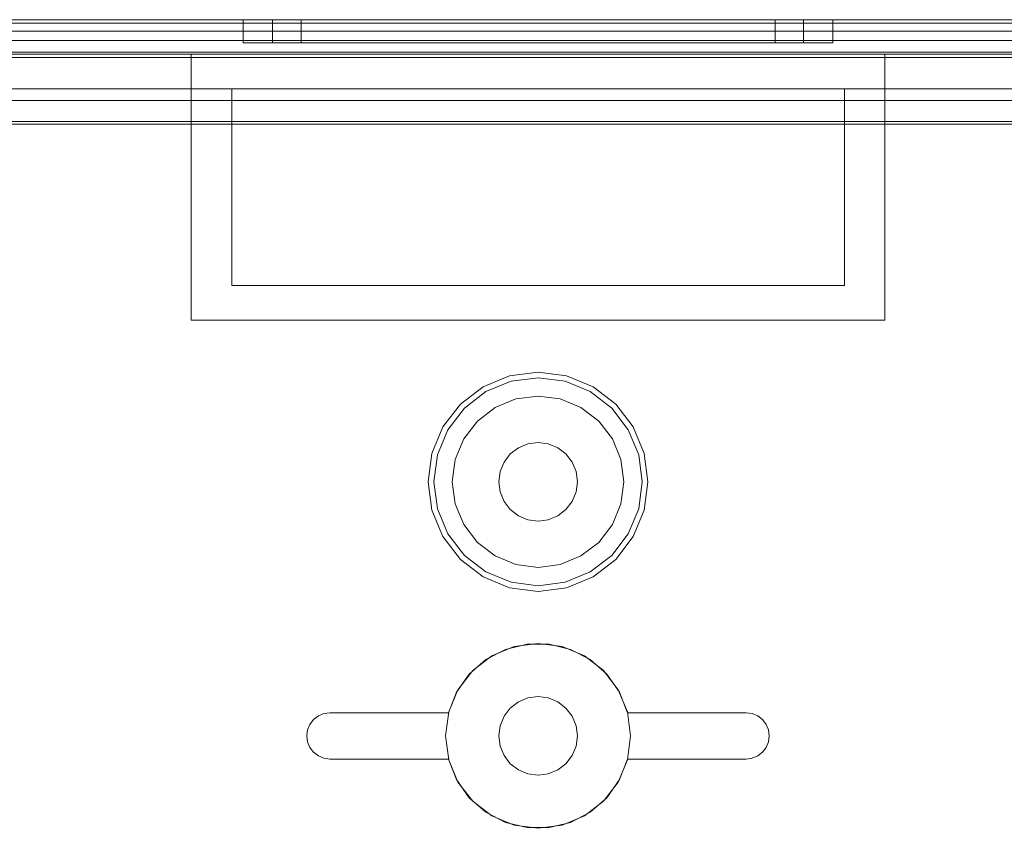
# Model space of a CAD drawing. Extents: x -743 to 300, y 62 to 1112.
# Tile 161 of 179: x 166.577 to 167.243, y 608.63 to 609.177. Entities that reach past the tile are written whole.
import ezdxf

# ---------------------------------------------------------------- set-up
doc = ezdxf.new("R2010")
doc.units = 0
doc.layers.get('0').update_dxf_attribs({"lineweight": 13})

# ---------------------------------------------------------------- blocks, each defined once
blk = doc.blocks.new('Referenz-A06CPVAYL0')
at = {"color": 9, "linetype": 'ByBlock', "lineweight": 13, "ltscale": 0.13, "true_color": 0xc1c9c4}
for p, q in [((167.82622, 609.17709), (166.02935, 609.17709)), ((167.82622, 609.17709), (166.02935, 609.17709)), ((166.92779, 609.17709), (166.11529, 609.17709)), ((166.11529, 609.17709), (166.92779, 609.17709)), ((167.73247, 609.17709), (166.1231, 609.17709)), ((166.1231, 609.17709), (167.73247, 609.17709)), ((166.72857, 609.17709), (166.72857, 609.16147)), ((166.73536, 609.17709), (166.72857, 609.17709)), ((166.72857, 609.17709), (166.73536, 609.17709)), ((166.75526, 609.17709), (166.73536, 609.17709)), ((166.73536, 609.17709), (166.75526, 609.17709)), ((166.74841, 609.17709), (166.74841, 609.16147)), ((166.75452, 609.17709), (166.74841, 609.17709)), ((166.74841, 609.17709), (166.75452, 609.17709)), ((166.77244, 609.17709), (166.75452, 609.17709)), ((166.75452, 609.17709), (166.77244, 609.17709)), ((166.78692, 609.17709), (166.75526, 609.17709)), ((166.75526, 609.17709), (166.78692, 609.17709)), ((166.76763, 609.17709), (166.76763, 609.16147)), ((166.77309, 609.17709), (166.76763, 609.17709)), ((166.76763, 609.17709), (166.77309, 609.17709)), ((166.80095, 609.17709), (166.77244, 609.17709)), ((166.77244, 609.17709), (166.80095, 609.17709)), ((166.78909, 609.17709), (166.77309, 609.17709)), ((166.77309, 609.17709), (166.78909, 609.17709)), ((166.82818, 609.17709), (166.78692, 609.17709)), ((166.78692, 609.17709), (166.82818, 609.17709)), ((166.81454, 609.17709), (166.78909, 609.17709)), ((166.78909, 609.17709), (166.81454, 609.17709)), ((166.8381, 609.17709), (166.80095, 609.17709)), ((166.80095, 609.17709), (166.8381, 609.17709)), ((166.84771, 609.17709), (166.81454, 609.17709)), ((166.81454, 609.17709), (166.84771, 609.17709)), ((166.87622, 609.17709), (166.82818, 609.17709)), ((166.82818, 609.17709), (166.87622, 609.17709)), ((166.88136, 609.17709), (166.8381, 609.17709)), ((166.8381, 609.17709), (166.88136, 609.17709)), ((166.88633, 609.17709), (166.84771, 609.17709)), ((166.84771, 609.17709), (166.88633, 609.17709)), ((166.92779, 609.17709), (166.87622, 609.17709)), ((166.87622, 609.17709), (166.92779, 609.17709)), ((166.92779, 609.17709), (166.88136, 609.17709)), ((166.88136, 609.17709), (166.92779, 609.17709)), ((166.92779, 609.17709), (166.88633, 609.17709)), ((166.88633, 609.17709), (166.92779, 609.17709)), ((167.74029, 609.17709), (166.92779, 609.17709)), ((166.96924, 609.17709), (166.92779, 609.17709)), ((166.97421, 609.17709), (166.92779, 609.17709)), ((166.97935, 609.17709), (166.92779, 609.17709)), ((166.92779, 609.17709), (167.74029, 609.17709)), ((166.92779, 609.17709), (166.96924, 609.17709)), ((166.92779, 609.17709), (166.97421, 609.17709)), ((166.92779, 609.17709), (166.97935, 609.17709)), ((167.00786, 609.17709), (166.96924, 609.17709)), ((166.96924, 609.17709), (167.00786, 609.17709)), ((167.01747, 609.17709), (166.97421, 609.17709)), ((166.97421, 609.17709), (167.01747, 609.17709)), ((167.0274, 609.17709), (166.97935, 609.17709)), ((166.97935, 609.17709), (167.0274, 609.17709)), ((167.04103, 609.17709), (167.00786, 609.17709)), ((167.00786, 609.17709), (167.04103, 609.17709)), ((167.05462, 609.17709), (167.01747, 609.17709)), ((167.01747, 609.17709), (167.05462, 609.17709)), ((167.06865, 609.17709), (167.0274, 609.17709)), ((167.0274, 609.17709), (167.06865, 609.17709)), ((167.06649, 609.17709), (167.04103, 609.17709)), ((167.04103, 609.17709), (167.06649, 609.17709)), ((167.08313, 609.17709), (167.05462, 609.17709)), ((167.05462, 609.17709), (167.08313, 609.17709)), ((167.08248, 609.17709), (167.06649, 609.17709)), ((167.06649, 609.17709), (167.08248, 609.17709)), ((167.10031, 609.17709), (167.06865, 609.17709)), ((167.06865, 609.17709), (167.10031, 609.17709)), ((167.08794, 609.17709), (167.08248, 609.17709)), ((167.08248, 609.17709), (167.08794, 609.17709)), ((167.10105, 609.17709), (167.08313, 609.17709)), ((167.08313, 609.17709), (167.10105, 609.17709)), ((167.08794, 609.16147), (167.08794, 609.17709)), ((167.12022, 609.17709), (167.10031, 609.17709)), ((167.10031, 609.17709), (167.12022, 609.17709)), ((167.10716, 609.17709), (167.10105, 609.17709)), ((167.10105, 609.17709), (167.10716, 609.17709)), ((167.10716, 609.16147), (167.10716, 609.17709)), ((167.127, 609.17709), (167.12022, 609.17709)), ((167.12022, 609.17709), (167.127, 609.17709)), ((167.127, 609.16147), (167.127, 609.17709)), ((166.11529, 609.16928), (166.92779, 609.16928)), ((166.11529, 609.16928), (166.92779, 609.16928)), ((166.1231, 609.16928), (167.73247, 609.16928)), ((167.73247, 609.16928), (166.1231, 609.16928)), ((166.92779, 609.16928), (167.74029, 609.16928)), ((166.92779, 609.16928), (167.74029, 609.16928)), ((166.72857, 609.16147), (166.73536, 609.16147)), ((166.72857, 609.16147), (166.73536, 609.16147)), ((166.73536, 609.16147), (166.75526, 609.16147)), ((166.73536, 609.16147), (166.75526, 609.16147)), ((166.74841, 609.16147), (166.75452, 609.16147)), ((166.74841, 609.16147), (166.75452, 609.16147)), ((166.75452, 609.16147), (166.77244, 609.16147)), ((166.75452, 609.16147), (166.77244, 609.16147)), ((166.75526, 609.16147), (166.78692, 609.16147)), ((166.75526, 609.16147), (166.78692, 609.16147)), ((166.76763, 609.16147), (166.77309, 609.16147)), ((166.76763, 609.16147), (166.77309, 609.16147)), ((166.77244, 609.16147), (166.80095, 609.16147)), ((166.77244, 609.16147), (166.80095, 609.16147)), ((166.77309, 609.16147), (166.78909, 609.16147)), ((166.77309, 609.16147), (166.78909, 609.16147)), ((166.78692, 609.16147), (166.82818, 609.16147)), ((166.78692, 609.16147), (166.82818, 609.16147)), ((166.78909, 609.16147), (166.81454, 609.16147)), ((166.78909, 609.16147), (166.81454, 609.16147)), ((166.80095, 609.16147), (166.8381, 609.16147)), ((166.80095, 609.16147), (166.8381, 609.16147)), ((166.81454, 609.16147), (166.84771, 609.16147)), ((166.81454, 609.16147), (166.84771, 609.16147)), ((166.82818, 609.16147), (166.87622, 609.16147)), ((166.82818, 609.16147), (166.87622, 609.16147)), ((166.8381, 609.16147), (166.88136, 609.16147)), ((166.8381, 609.16147), (166.88136, 609.16147)), ((166.84771, 609.16147), (166.88633, 609.16147)), ((166.84771, 609.16147), (166.88633, 609.16147)), ((166.87622, 609.16147), (166.92779, 609.16147)), ((166.87622, 609.16147), (166.92779, 609.16147)), ((166.88136, 609.16147), (166.92779, 609.16147)), ((166.88136, 609.16147), (166.92779, 609.16147)), ((166.88633, 609.16147), (166.92779, 609.16147)), ((166.88633, 609.16147), (166.92779, 609.16147)), ((166.92779, 609.16147), (166.96924, 609.16147)), ((166.92779, 609.16147), (166.97421, 609.16147)), ((166.92779, 609.16147), (166.97935, 609.16147)), ((166.92779, 609.16147), (166.96924, 609.16147)), ((166.92779, 609.16147), (166.97935, 609.16147)), ((166.92779, 609.16147), (166.97421, 609.16147)), ((166.96924, 609.16147), (167.00786, 609.16147)), ((166.96924, 609.16147), (167.00786, 609.16147)), ((166.97421, 609.16147), (167.01747, 609.16147)), ((166.97421, 609.16147), (167.01747, 609.16147)), ((166.97935, 609.16147), (167.0274, 609.16147)), ((166.97935, 609.16147), (167.0274, 609.16147)), ((167.00786, 609.16147), (167.04103, 609.16147)), ((167.00786, 609.16147), (167.04103, 609.16147)), ((167.01747, 609.16147), (167.05462, 609.16147)), ((167.01747, 609.16147), (167.05462, 609.16147)), ((167.0274, 609.16147), (167.06865, 609.16147)), ((167.0274, 609.16147), (167.06865, 609.16147)), ((167.04103, 609.16147), (167.06649, 609.16147)), ((167.04103, 609.16147), (167.06649, 609.16147)), ((167.05462, 609.16147), (167.08313, 609.16147)), ((167.05462, 609.16147), (167.08313, 609.16147)), ((167.06649, 609.16147), (167.08248, 609.16147)), ((167.06649, 609.16147), (167.08248, 609.16147)), ((167.06865, 609.16147), (167.10031, 609.16147)), ((167.06865, 609.16147), (167.10031, 609.16147)), ((167.08248, 609.16147), (167.08794, 609.16147)), ((167.08248, 609.16147), (167.08794, 609.16147)), ((167.08313, 609.16147), (167.10105, 609.16147)), ((167.08313, 609.16147), (167.10105, 609.16147)), ((167.10031, 609.16147), (167.12022, 609.16147)), ((167.10031, 609.16147), (167.12022, 609.16147)), ((167.10105, 609.16147), (167.10716, 609.16147)), ((167.10105, 609.16147), (167.10716, 609.16147)), ((167.12022, 609.16147), (167.127, 609.16147)), ((167.12022, 609.16147), (167.127, 609.16147)), ((166.02935, 609.15522), (167.82622, 609.15522)), ((166.02935, 609.15366), (166.69341, 609.15366)), ((167.68872, 609.15522), (166.16685, 609.15522)), ((166.69341, 609.06381), (166.69341, 609.15366)), ((166.69341, 609.15366), (166.92779, 609.15366)), ((166.69341, 609.15366), (166.69341, 609.15366)), ((166.69341, 609.15366), (166.92779, 609.15366)), ((166.69341, 609.06381), (166.69341, 609.15366)), ((166.92779, 609.15366), (167.16216, 609.15366)), ((166.92779, 609.15366), (167.16216, 609.15366)), ((167.16216, 609.15366), (167.16216, 609.06381)), ((167.16216, 609.15366), (167.16216, 609.15366)), ((167.16216, 609.15366), (167.16216, 609.06381)), ((167.16216, 609.15366), (167.82622, 609.15366)), ((166.16685, 609.13022), (167.68872, 609.13022)), ((166.72075, 609.13022), (166.16685, 609.13022)), ((167.13482, 609.13022), (166.72075, 609.13022)), ((166.72075, 609.13022), (166.72075, 609.10834)), ((166.72075, 609.10834), (166.72075, 609.13022)), ((166.72075, 609.13022), (166.72075, 609.13022)), ((167.13482, 609.13022), (167.13482, 609.10834)), ((167.68872, 609.13022), (167.13482, 609.13022)), ((167.13482, 609.10834), (167.13482, 609.13022)), ((167.13482, 609.13022), (167.13482, 609.13022)), ((166.1407, 609.10834), (166.72075, 609.10834)), ((166.72075, 609.10834), (166.1409, 609.10834)), ((166.72075, 608.99741), (166.72075, 609.10834)), ((166.72075, 609.10834), (166.72075, 609.06381)), ((166.72075, 609.10834), (166.72075, 609.10834)), ((167.13482, 609.10834), (167.13482, 608.99741)), ((167.46133, 609.10834), (167.13482, 609.10834)), ((167.13482, 609.10834), (167.46133, 609.10834)), ((167.13482, 609.06381), (167.13482, 609.10834)), ((167.13482, 609.10834), (167.13482, 609.10834)), ((166.69341, 608.97397), (166.69341, 609.06381)), ((166.69341, 608.97397), (166.69341, 609.06381)), ((166.72075, 609.06381), (166.72075, 608.99741)), ((167.13482, 608.99741), (167.13482, 609.06381)), ((167.16216, 609.06381), (167.16216, 608.97397)), ((167.16216, 609.06381), (167.16216, 608.97397)), ((167.13482, 608.99741), (166.72075, 608.99741)), ((166.72075, 608.99741), (167.13482, 608.99741)), ((166.72075, 608.99741), (166.72075, 608.99741)), ((167.13482, 608.99741), (167.13482, 608.99741)), ((166.92779, 608.97397), (166.69341, 608.97397)), ((166.69341, 608.97397), (166.69341, 608.97397)), ((166.92779, 608.97397), (166.69341, 608.97397)), ((167.16216, 608.97397), (166.92779, 608.97397)), ((167.16216, 608.97397), (166.92779, 608.97397)), ((167.16216, 608.97397), (167.16216, 608.97397)), ((166.90858, 608.93628), (166.89068, 608.92887)), ((166.90957, 608.9326), (166.89259, 608.92556)), ((166.92779, 608.93881), (166.90858, 608.93628)), ((166.92779, 608.93499), (166.90957, 608.9326)), ((166.94699, 608.93628), (166.92779, 608.93881)), ((166.94601, 608.9326), (166.92779, 608.93499)), ((166.96299, 608.92556), (166.94601, 608.9326)), ((166.9649, 608.92887), (166.94699, 608.93628)), ((166.89068, 608.92887), (166.87531, 608.91708)), ((166.98027, 608.91708), (166.9649, 608.92887)), ((166.89259, 608.92556), (166.87801, 608.91437)), ((166.91278, 608.92059), (166.8988, 608.9148)), ((166.91278, 608.92059), (166.8988, 608.9148)), ((166.92779, 608.92256), (166.91278, 608.92059)), ((166.92779, 608.92256), (166.91278, 608.92059)), ((166.94279, 608.92059), (166.92779, 608.92256)), ((166.94279, 608.92059), (166.92779, 608.92256)), ((166.95677, 608.9148), (166.94279, 608.92059)), ((166.95677, 608.9148), (166.94279, 608.92059)), ((166.97757, 608.91437), (166.96299, 608.92556)), ((166.87531, 608.91708), (166.86351, 608.9017)), ((166.87801, 608.91437), (166.86682, 608.89979)), ((166.8988, 608.9148), (166.8868, 608.90559)), ((166.8988, 608.9148), (166.8868, 608.90559)), ((166.96878, 608.90559), (166.95677, 608.9148)), ((166.96878, 608.90559), (166.95677, 608.9148)), ((166.98875, 608.89979), (166.97757, 608.91437)), ((166.99206, 608.9017), (166.98027, 608.91708)), ((166.86351, 608.9017), (166.8561, 608.8838)), ((166.86682, 608.89979), (166.85979, 608.88282)), ((166.8868, 608.90559), (166.87758, 608.89358)), ((166.8868, 608.90559), (166.87758, 608.89358)), ((166.97799, 608.89358), (166.96878, 608.90559)), ((166.97799, 608.89358), (166.96878, 608.90559)), ((166.99579, 608.88282), (166.98875, 608.89979)), ((166.99948, 608.8838), (166.99206, 608.9017)), ((166.87758, 608.89358), (166.87179, 608.8796)), ((166.87758, 608.89358), (166.87179, 608.8796)), ((166.98378, 608.8796), (166.97799, 608.89358)), ((166.98378, 608.8796), (166.97799, 608.89358)), ((166.909, 608.88338), (166.9145, 608.8876)), ((166.9145, 608.8876), (166.909, 608.88338)), ((166.9145, 608.8876), (166.92091, 608.89025)), ((166.92091, 608.89025), (166.9145, 608.8876)), ((166.92091, 608.89025), (166.92779, 608.89116)), ((166.92779, 608.89116), (166.92091, 608.89025)), ((166.92779, 608.89116), (166.93466, 608.89025)), ((166.93466, 608.89025), (166.92779, 608.89116)), ((166.93466, 608.89025), (166.94107, 608.8876)), ((166.94107, 608.8876), (166.93466, 608.89025)), ((166.94107, 608.8876), (166.94657, 608.88338)), ((166.94657, 608.88338), (166.94107, 608.8876)), ((166.8561, 608.8838), (166.85357, 608.86459)), ((166.85979, 608.88282), (166.85739, 608.86459)), ((166.87179, 608.8796), (166.86982, 608.86459)), ((166.87179, 608.8796), (166.86982, 608.86459)), ((166.90478, 608.87788), (166.909, 608.88338)), ((166.909, 608.88338), (166.90478, 608.87788)), ((166.94657, 608.88338), (166.95079, 608.87788)), ((166.95079, 608.87788), (166.94657, 608.88338)), ((166.98575, 608.86459), (166.98378, 608.8796)), ((166.98575, 608.86459), (166.98378, 608.8796)), ((166.99818, 608.86459), (166.99579, 608.88282)), ((167.002, 608.86459), (166.99948, 608.8838)), ((166.90213, 608.87147), (166.90478, 608.87788)), ((166.90478, 608.87788), (166.90213, 608.87147)), ((166.95079, 608.87788), (166.95344, 608.87147)), ((166.95344, 608.87147), (166.95079, 608.87788)), ((166.90122, 608.86459), (166.90213, 608.87147)), ((166.90213, 608.87147), (166.90122, 608.86459)), ((166.95344, 608.87147), (166.95435, 608.86459)), ((166.95435, 608.86459), (166.95344, 608.87147)), ((166.85357, 608.86459), (166.8561, 608.84539)), ((166.85739, 608.86459), (166.85979, 608.84637)), ((166.86982, 608.86459), (166.87179, 608.84959)), ((166.86982, 608.86459), (166.87179, 608.84959)), ((166.90213, 608.85772), (166.90122, 608.86459)), ((166.90122, 608.86459), (166.90213, 608.85772)), ((166.95435, 608.86459), (166.95344, 608.85772)), ((166.95344, 608.85772), (166.95435, 608.86459)), ((166.98378, 608.84959), (166.98575, 608.86459)), ((166.98378, 608.84959), (166.98575, 608.86459)), ((166.99579, 608.84637), (166.99818, 608.86459)), ((166.99948, 608.84539), (167.002, 608.86459)), ((166.90478, 608.85131), (166.90213, 608.85772)), ((166.90213, 608.85772), (166.90478, 608.85131)), ((166.95344, 608.85772), (166.95079, 608.85131)), ((166.95079, 608.85131), (166.95344, 608.85772)), ((166.85979, 608.84637), (166.86682, 608.8294)), ((166.87179, 608.84959), (166.87758, 608.83561)), ((166.87179, 608.84959), (166.87758, 608.83561)), ((166.909, 608.84581), (166.90478, 608.85131)), ((166.90478, 608.85131), (166.909, 608.84581)), ((166.95079, 608.85131), (166.94657, 608.84581)), ((166.94657, 608.84581), (166.95079, 608.85131)), ((166.97799, 608.83561), (166.98378, 608.84959)), ((166.97799, 608.83561), (166.98378, 608.84959)), ((166.98875, 608.8294), (166.99579, 608.84637)), ((166.8561, 608.84539), (166.86351, 608.82749)), ((166.9145, 608.84159), (166.909, 608.84581)), ((166.909, 608.84581), (166.9145, 608.84159)), ((166.92091, 608.83894), (166.9145, 608.84159)), ((166.9145, 608.84159), (166.92091, 608.83894)), ((166.94107, 608.84159), (166.93466, 608.83894)), ((166.93466, 608.83894), (166.94107, 608.84159)), ((166.94657, 608.84581), (166.94107, 608.84159)), ((166.94107, 608.84159), (166.94657, 608.84581)), ((166.99206, 608.82749), (166.99948, 608.84539)), ((166.87758, 608.83561), (166.8868, 608.8236)), ((166.87758, 608.83561), (166.8868, 608.8236)), ((166.92779, 608.83803), (166.92091, 608.83894)), ((166.92091, 608.83894), (166.92779, 608.83803)), ((166.93466, 608.83894), (166.92779, 608.83803)), ((166.92779, 608.83803), (166.93466, 608.83894)), ((166.96878, 608.8236), (166.97799, 608.83561)), ((166.96878, 608.8236), (166.97799, 608.83561)), ((166.86351, 608.82749), (166.87531, 608.81211)), ((166.86682, 608.8294), (166.87801, 608.81482)), ((166.97757, 608.81482), (166.98875, 608.8294)), ((166.98027, 608.81211), (166.99206, 608.82749)), ((166.8868, 608.8236), (166.8988, 608.81439)), ((166.8868, 608.8236), (166.8988, 608.81439)), ((166.95677, 608.81439), (166.96878, 608.8236)), ((166.95677, 608.81439), (166.96878, 608.8236)), ((166.87801, 608.81482), (166.89259, 608.80363)), ((166.8988, 608.81439), (166.91278, 608.8086)), ((166.8988, 608.81439), (166.91278, 608.8086)), ((166.94279, 608.8086), (166.95677, 608.81439)), ((166.94279, 608.8086), (166.95677, 608.81439)), ((166.96299, 608.80363), (166.97757, 608.81482)), ((166.87531, 608.81211), (166.89068, 608.80032)), ((166.91278, 608.8086), (166.92779, 608.80663)), ((166.91278, 608.8086), (166.92779, 608.80663)), ((166.92779, 608.80663), (166.94279, 608.8086)), ((166.92779, 608.80663), (166.94279, 608.8086)), ((166.9649, 608.80032), (166.98027, 608.81211)), ((166.89068, 608.80032), (166.90858, 608.79291)), ((166.89259, 608.80363), (166.90957, 608.79659)), ((166.94601, 608.79659), (166.96299, 608.80363)), ((166.94699, 608.79291), (166.9649, 608.80032)), ((166.90858, 608.79291), (166.92779, 608.79038)), ((166.90957, 608.79659), (166.92779, 608.7942)), ((166.92779, 608.7942), (166.94601, 608.79659)), ((166.92779, 608.79038), (166.94699, 608.79291)), ((166.91161, 608.75309), (166.89654, 608.74685)), ((166.91161, 608.75309), (166.89654, 608.74685)), ((166.9058, 608.75122), (166.92031, 608.75477)), ((166.92031, 608.75477), (166.9058, 608.75122)), ((166.92779, 608.75522), (166.91161, 608.75309)), ((166.92779, 608.75522), (166.91161, 608.75309)), ((166.92031, 608.75477), (166.93526, 608.75477)), ((166.93526, 608.75477), (166.92031, 608.75477)), ((166.94396, 608.75309), (166.92779, 608.75522)), ((166.94396, 608.75309), (166.92779, 608.75522)), ((166.93526, 608.75477), (166.94977, 608.75122)), ((166.94977, 608.75122), (166.93526, 608.75477)), ((166.95904, 608.74685), (166.94396, 608.75309)), ((166.95904, 608.74685), (166.94396, 608.75309)), ((166.89654, 608.74685), (166.88359, 608.73691)), ((166.89654, 608.74685), (166.88359, 608.73691)), ((166.89254, 608.74433), (166.9058, 608.75122)), ((166.9058, 608.75122), (166.89254, 608.74433)), ((166.94977, 608.75122), (166.96303, 608.74433)), ((166.96303, 608.74433), (166.94977, 608.75122)), ((166.97198, 608.73691), (166.95904, 608.74685)), ((166.97198, 608.73691), (166.95904, 608.74685)), ((166.8813, 608.73449), (166.89254, 608.74433)), ((166.89254, 608.74433), (166.8813, 608.73449)), ((166.96303, 608.74433), (166.97428, 608.73449)), ((166.97428, 608.73449), (166.96303, 608.74433)), ((166.87271, 608.72226), (166.8813, 608.73449)), ((166.8813, 608.73449), (166.87271, 608.72226)), ((166.88359, 608.73691), (166.87366, 608.72397)), ((166.88359, 608.73691), (166.87366, 608.72397)), ((166.98191, 608.72397), (166.97198, 608.73691)), ((166.98191, 608.72397), (166.97198, 608.73691)), ((166.97428, 608.73449), (166.98286, 608.72226)), ((166.98286, 608.72226), (166.97428, 608.73449)), ((166.86727, 608.70834), (166.87271, 608.72226)), ((166.87271, 608.72226), (166.86727, 608.70834)), ((166.87366, 608.72397), (166.86742, 608.7089)), ((166.87366, 608.72397), (166.86742, 608.7089)), ((166.98816, 608.7089), (166.98191, 608.72397)), ((166.98816, 608.7089), (166.98191, 608.72397)), ((166.98286, 608.72226), (166.9883, 608.70834)), ((166.9883, 608.70834), (166.98286, 608.72226)), ((166.9145, 608.71572), (166.909, 608.7115)), ((166.909, 608.7115), (166.9145, 608.71572)), ((166.92091, 608.71838), (166.9145, 608.71572)), ((166.9145, 608.71572), (166.92091, 608.71838)), ((166.92779, 608.71928), (166.92091, 608.71838)), ((166.92091, 608.71838), (166.92779, 608.71928)), ((166.93466, 608.71838), (166.92779, 608.71928)), ((166.92779, 608.71928), (166.93466, 608.71838)), ((166.94107, 608.71572), (166.93466, 608.71838)), ((166.93466, 608.71838), (166.94107, 608.71572)), ((166.94657, 608.7115), (166.94107, 608.71572)), ((166.94107, 608.71572), (166.94657, 608.7115)), ((166.77935, 608.70625), (166.78312, 608.70781)), ((166.78312, 608.70781), (166.77935, 608.70625)), ((166.78312, 608.70781), (166.78716, 608.70834)), ((166.78716, 608.70834), (166.78312, 608.70781)), ((166.78716, 608.70834), (166.86727, 608.70834)), ((166.86727, 608.70834), (166.78716, 608.70834)), ((166.78716, 608.70834), (166.78716, 608.70834)), ((166.86742, 608.7089), (166.86529, 608.69272)), ((166.86742, 608.7089), (166.86529, 608.69272)), ((166.86727, 608.70834), (166.86727, 608.70834)), ((166.909, 608.7115), (166.90478, 608.706)), ((166.90478, 608.706), (166.909, 608.7115)), ((166.95079, 608.706), (166.94657, 608.7115)), ((166.94657, 608.7115), (166.95079, 608.706)), ((166.99029, 608.69272), (166.98816, 608.7089)), ((166.99029, 608.69272), (166.98816, 608.7089)), ((166.9883, 608.70834), (167.06841, 608.70834)), ((167.06841, 608.70834), (166.9883, 608.70834)), ((166.9883, 608.70834), (166.9883, 608.70834)), ((167.06841, 608.70834), (167.07245, 608.70781)), ((167.07245, 608.70781), (167.06841, 608.70834)), ((167.06841, 608.70834), (167.06841, 608.70834)), ((167.07245, 608.70781), (167.07622, 608.70625)), ((167.07622, 608.70625), (167.07245, 608.70781)), ((166.77207, 608.69676), (166.77363, 608.70053)), ((166.77363, 608.70053), (166.77207, 608.69676)), ((166.77363, 608.70053), (166.77611, 608.70377)), ((166.77611, 608.70377), (166.77363, 608.70053)), ((166.77611, 608.70377), (166.77935, 608.70625)), ((166.77935, 608.70625), (166.77611, 608.70377)), ((166.90478, 608.706), (166.90213, 608.69959)), ((166.90213, 608.69959), (166.90478, 608.706)), ((166.95344, 608.69959), (166.95079, 608.706)), ((166.95079, 608.706), (166.95344, 608.69959)), ((167.07622, 608.70625), (167.07946, 608.70377)), ((167.07946, 608.70377), (167.07622, 608.70625)), ((167.07946, 608.70377), (167.08194, 608.70053)), ((167.08194, 608.70053), (167.07946, 608.70377)), ((167.08194, 608.70053), (167.0835, 608.69676)), ((167.0835, 608.69676), (167.08194, 608.70053)), ((166.77154, 608.69272), (166.77207, 608.69676)), ((166.77207, 608.69676), (166.77154, 608.69272)), ((166.90213, 608.69959), (166.90122, 608.69272)), ((166.90122, 608.69272), (166.90213, 608.69959)), ((166.95435, 608.69272), (166.95344, 608.69959)), ((166.95344, 608.69959), (166.95435, 608.69272)), ((167.0835, 608.69676), (167.08404, 608.69272)), ((167.08404, 608.69272), (167.0835, 608.69676)), ((166.77207, 608.68868), (166.77154, 608.69272)), ((166.77154, 608.69272), (166.77207, 608.68868)), ((166.77363, 608.68491), (166.77207, 608.68868)), ((166.77207, 608.68868), (166.77363, 608.68491)), ((166.86529, 608.69272), (166.86742, 608.67654)), ((166.86529, 608.69272), (166.86742, 608.67654)), ((166.90122, 608.69272), (166.90213, 608.68585)), ((166.90213, 608.68585), (166.90122, 608.69272)), ((166.95344, 608.68585), (166.95435, 608.69272)), ((166.95435, 608.69272), (166.95344, 608.68585)), ((166.98816, 608.67654), (166.99029, 608.69272)), ((166.98816, 608.67654), (166.99029, 608.69272)), ((167.0835, 608.68868), (167.08194, 608.68491)), ((167.08194, 608.68491), (167.0835, 608.68868)), ((167.08404, 608.69272), (167.0835, 608.68868)), ((167.0835, 608.68868), (167.08404, 608.69272)), ((166.77611, 608.68167), (166.77363, 608.68491)), ((166.77363, 608.68491), (166.77611, 608.68167)), ((166.77935, 608.67919), (166.77611, 608.68167)), ((166.77611, 608.68167), (166.77935, 608.67919)), ((166.90213, 608.68585), (166.90478, 608.67944)), ((166.90478, 608.67944), (166.90213, 608.68585)), ((166.95079, 608.67944), (166.95344, 608.68585)), ((166.95344, 608.68585), (166.95079, 608.67944)), ((167.07946, 608.68167), (167.07622, 608.67919)), ((167.07622, 608.67919), (167.07946, 608.68167)), ((167.08194, 608.68491), (167.07946, 608.68167)), ((167.07946, 608.68167), (167.08194, 608.68491)), ((166.78312, 608.67763), (166.77935, 608.67919)), ((166.77935, 608.67919), (166.78312, 608.67763)), ((166.78716, 608.67709), (166.78312, 608.67763)), ((166.78312, 608.67763), (166.78716, 608.67709)), ((166.86727, 608.67709), (166.78716, 608.67709)), ((166.78716, 608.67709), (166.86727, 608.67709)), ((166.78716, 608.67709), (166.78716, 608.67709)), ((166.87271, 608.66318), (166.86727, 608.67709)), ((166.86727, 608.67709), (166.87271, 608.66318)), ((166.86727, 608.67709), (166.86727, 608.67709)), ((166.86742, 608.67654), (166.87366, 608.66147)), ((166.86742, 608.67654), (166.87366, 608.66147)), ((166.90478, 608.67944), (166.909, 608.67394)), ((166.909, 608.67394), (166.90478, 608.67944)), ((166.909, 608.67394), (166.9145, 608.66972)), ((166.9145, 608.66972), (166.909, 608.67394)), ((166.94107, 608.66972), (166.94657, 608.67394)), ((166.94657, 608.67394), (166.94107, 608.66972)), ((166.94657, 608.67394), (166.95079, 608.67944)), ((166.95079, 608.67944), (166.94657, 608.67394)), ((166.98191, 608.66147), (166.98816, 608.67654)), ((166.98191, 608.66147), (166.98816, 608.67654)), ((166.9883, 608.67709), (166.98286, 608.66318)), ((166.98286, 608.66318), (166.9883, 608.67709)), ((167.06841, 608.67709), (166.9883, 608.67709)), ((166.9883, 608.67709), (167.06841, 608.67709)), ((166.9883, 608.67709), (166.9883, 608.67709)), ((167.07245, 608.67763), (167.06841, 608.67709)), ((167.06841, 608.67709), (167.07245, 608.67763)), ((167.06841, 608.67709), (167.06841, 608.67709)), ((167.07622, 608.67919), (167.07245, 608.67763)), ((167.07245, 608.67763), (167.07622, 608.67919)), ((166.9145, 608.66972), (166.92091, 608.66706)), ((166.92091, 608.66706), (166.9145, 608.66972)), ((166.92091, 608.66706), (166.92779, 608.66616)), ((166.92779, 608.66616), (166.92091, 608.66706)), ((166.92779, 608.66616), (166.93466, 608.66706)), ((166.93466, 608.66706), (166.92779, 608.66616)), ((166.93466, 608.66706), (166.94107, 608.66972)), ((166.94107, 608.66972), (166.93466, 608.66706)), ((166.8813, 608.65095), (166.87271, 608.66318)), ((166.87271, 608.66318), (166.8813, 608.65095)), ((166.87366, 608.66147), (166.88359, 608.64853)), ((166.87366, 608.66147), (166.88359, 608.64853)), ((166.97198, 608.64853), (166.98191, 608.66147)), ((166.97198, 608.64853), (166.98191, 608.66147)), ((166.98286, 608.66318), (166.97428, 608.65095)), ((166.97428, 608.65095), (166.98286, 608.66318)), ((166.89254, 608.64111), (166.8813, 608.65095)), ((166.8813, 608.65095), (166.89254, 608.64111)), ((166.88359, 608.64853), (166.89654, 608.63859)), ((166.88359, 608.64853), (166.89654, 608.63859)), ((166.95904, 608.63859), (166.97198, 608.64853)), ((166.95904, 608.63859), (166.97198, 608.64853)), ((166.97428, 608.65095), (166.96303, 608.64111)), ((166.96303, 608.64111), (166.97428, 608.65095)), ((166.9058, 608.63422), (166.89254, 608.64111)), ((166.89254, 608.64111), (166.9058, 608.63422)), ((166.96303, 608.64111), (166.94977, 608.63422)), ((166.94977, 608.63422), (166.96303, 608.64111)), ((166.89654, 608.63859), (166.91161, 608.63235)), ((166.89654, 608.63859), (166.91161, 608.63235)), ((166.92031, 608.63067), (166.9058, 608.63422)), ((166.9058, 608.63422), (166.92031, 608.63067)), ((166.94977, 608.63422), (166.93526, 608.63067)), ((166.93526, 608.63067), (166.94977, 608.63422)), ((166.94396, 608.63235), (166.95904, 608.63859)), ((166.94396, 608.63235), (166.95904, 608.63859)), ((166.91161, 608.63235), (166.92779, 608.63022)), ((166.91161, 608.63235), (166.92779, 608.63022)), ((166.93526, 608.63067), (166.92031, 608.63067)), ((166.92031, 608.63067), (166.93526, 608.63067)), ((166.92779, 608.63022), (166.94396, 608.63235)), ((166.92779, 608.63022), (166.94396, 608.63235))]:
    blk.add_line(p, q, dxfattribs=at)
at = {"color": 251, "linetype": 'ByBlock', "lineweight": 13, "ltscale": 0.13, "true_color": 0x636363}
for p, q in [((167.82622, 609.17709), (166.02935, 609.17709)), ((167.82622, 609.17484), (166.02935, 609.17484)), ((167.68872, 609.16303), (166.16685, 609.16303)), ((166.16685, 609.16303), (167.68872, 609.16303)), ((166.02935, 609.15141), (167.82622, 609.15141)), ((166.16685, 609.12241), (167.68872, 609.12241)), ((167.68872, 609.12241), (166.16685, 609.12241)), ((166.16216, 609.10834), (167.69341, 609.10834)), ((166.16414, 609.10637), (167.69143, 609.10637))]:
    blk.add_line(p, q, dxfattribs=at)

msp = doc.modelspace()

# ---------------------------------------------------------------- block references
at = {"color": 8, "lineweight": 25, "ltscale": 0.25, "true_color": 0x808080}
msp.add_blockref('Referenz-A06CPVAYL0', (0, 0), dxfattribs=at)

doc.saveas('drawing.dxf')
